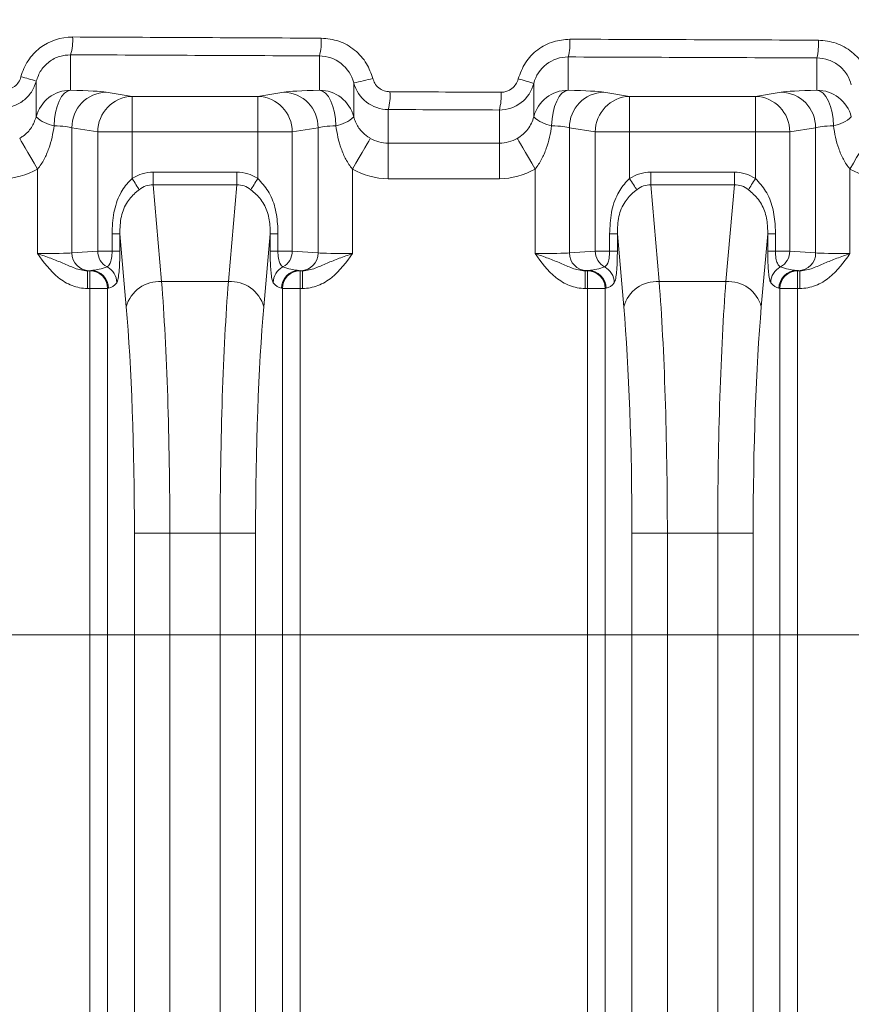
# Model space of a CAD drawing. Header units: millimetres. Extents: x 0 to 594, y 0 to 420.
# Tile 26 of 70: x 306 to 318, y 241 to 254. Entities that reach past the tile are written whole.
import ezdxf

# ---------------------------------------------------------------- set-up
doc = ezdxf.new("R2010")
doc.units = ezdxf.units.MM
doc.styles.add('SLDTEXTSTYLE1', font='TXT', dxfattribs={"width": 0.605})
doc.dimstyles.new('SLDDIMSTYLE2', dxfattribs={"dimtxt": 2.568319, "dimasz": 3.3, "dimexe": 0, "dimexo": 0.0625, "dimgap": 0.64208, "dimtad": 1, "dimdec": 3, "dimlfac": 2, "dimrnd": 1e-09, "dimzin": 12, "dimdsep": 46, "dimtxsty": 'SLDTEXTSTYLE1', "dimsah": 1, "dimcen": 0.09, "dimadec": 0, "dimazin": 3, "dimtfac": 1, "dimtdec": 1, "dimtofl": 0, "dimtmove": 0, "dimatfit": 3, "dimfxl": 1, "dimfrac": 2, "dimtolj": 1, "dimtzin": 12, "dimarcsym": 0})
doc.dimstyles.new('SLDDIMSTYLE4', dxfattribs={"dimtxt": 2.568319, "dimasz": 3.3, "dimexe": 0, "dimexo": 0.0625, "dimgap": 0.64208, "dimtad": 1, "dimdec": 0, "dimlfac": 2, "dimrnd": 1e-09, "dimzin": 12, "dimdsep": 46, "dimtxsty": 'SLDTEXTSTYLE1', "dimsah": 1, "dimcen": 0.09, "dimadec": 0, "dimazin": 3, "dimtfac": 1, "dimtdec": 1, "dimtofl": 0, "dimtmove": 0, "dimatfit": 3, "dimfxl": 1, "dimfrac": 2, "dimtolj": 1, "dimtzin": 12, "dimarcsym": 0})
doc.dimstyles.new('SLDDIMSTYLE5', dxfattribs={"dimtxt": 2.568319, "dimasz": 3.3, "dimexe": 0, "dimexo": 0.0625, "dimgap": 0.64208, "dimtad": 1, "dimdec": 3, "dimlfac": 2, "dimrnd": 1e-09, "dimzin": 12, "dimdsep": 46, "dimtxsty": 'SLDTEXTSTYLE1', "dimsah": 1, "dimcen": 0.09, "dimadec": 0, "dimazin": 3, "dimtfac": 1, "dimtdec": 1, "dimtofl": 0, "dimtmove": 0, "dimatfit": 3, "dimfxl": 1, "dimfrac": 2, "dimtolj": 1, "dimtzin": 12, "dimarcsym": 0})

# ---------------------------------------------------------------- blocks, each defined once
blk = doc.blocks.new('*D13')
at = {"color": 7, "linetype": 'Continuous', "lineweight": 0}
for p, q in [((356.066, 264.449), (238.349, 264.449)), ((239.349, 264.449), (239.349, 139.275)), ((234.816, 206.027), (234.816, 206.615)), ((234.816, 206.615), (238.761, 206.615)), ((238.761, 206.615), (238.761, 206.027)), ((234.816, 197.697), (234.816, 197.109)), ((238.761, 197.109), (238.761, 197.697)), ((234.816, 197.109), (238.761, 197.109)), ((290.17, 139.275), (238.349, 139.275))]:
    blk.add_line(p, q, dxfattribs=at)
for points in [[(239.349, 264.449), (238.849, 261.149), (239.849, 261.149)], [(239.349, 139.275), (239.849, 142.575), (238.849, 142.575)]]:
    blk.add_solid(points, dxfattribs=at)
at = {"color": 7, "linetype": 'Continuous', "lineweight": 0, "char_height": 2.6458, "attachment_point": 1, "rotation": 90, "style": 'SLDTEXTSTYLE1'}
for s, insert in [('9,94', (235.35, 198.432, 0.05)), ('252,5', (230.818, 196.276, 0.05))]:
    blk.add_mtext(s, dxfattribs=dict(at, insert=insert))
blk = doc.blocks.new('*D15')
at = {"color": 7, "linetype": 'Continuous', "lineweight": 0}
for p, q in [((346.45, 291.591), (345.862, 291.591)), ((345.862, 291.591), (345.862, 287.647)), ((354.78, 291.591), (355.368, 291.591)), ((355.368, 291.591), (355.368, 287.647)), ((271.889, 206.062), (271.889, 288.059)), ((429.341, 208.541), (429.341, 288.059)), ((345.862, 287.647), (346.45, 287.647)), ((355.368, 287.647), (354.78, 287.647)), ((271.889, 287.059), (429.341, 287.059))]:
    blk.add_line(p, q, dxfattribs=at)
for points in [[(271.889, 287.059), (275.189, 286.559), (275.189, 287.559)], [(429.341, 287.059), (426.041, 287.559), (426.041, 286.559)]]:
    blk.add_solid(points, dxfattribs=at)
at = {"color": 7, "linetype": 'Continuous', "lineweight": 0, "char_height": 2.6458, "attachment_point": 1, "rotation": 0, "style": 'SLDTEXTSTYLE1'}
for s, insert in [('315', (346.499, 295.59, 0.05)), ('12,4', (347.185, 291.057, 0.05))]:
    blk.add_mtext(s, dxfattribs=dict(at, insert=insert))
blk = doc.blocks.new('*D16')
at = {"color": 7, "linetype": 'Continuous', "lineweight": 0}
for p, q in [((286.937, 245.752), (286.937, 108.735)), ((414.293, 245.752), (414.293, 108.735)), ((347.92, 114.267), (347.332, 114.267)), ((347.332, 114.267), (347.332, 110.323)), ((353.31, 114.267), (353.898, 114.267)), ((353.898, 114.267), (353.898, 110.323)), ((347.332, 110.323), (347.92, 110.323)), ((353.898, 110.323), (353.31, 110.323)), ((286.937, 109.735), (414.293, 109.735))]:
    blk.add_line(p, q, dxfattribs=at)
for points in [[(286.937, 109.735), (290.237, 109.235), (290.237, 110.235)], [(414.293, 109.735), (410.993, 110.235), (410.993, 109.235)]]:
    blk.add_solid(points, dxfattribs=at)
at = {"color": 7, "linetype": 'Continuous', "lineweight": 0, "char_height": 2.6458, "attachment_point": 1, "rotation": 0, "style": 'SLDTEXTSTYLE1'}
for s, insert in [('254', (346.499, 118.266, -137.801)), ('10', (348.655, 113.733, -137.801))]:
    blk.add_mtext(s, dxfattribs=dict(at, insert=insert))
blk = doc.blocks.new('*D17')
at = {"color": 7, "linetype": 'Continuous', "lineweight": 0}
for p, q in [((414.293, 245.752), (258.389, 245.752)), ((259.389, 143.848), (259.389, 245.752)), ((254.856, 196.515), (254.856, 197.103)), ((254.856, 197.103), (258.801, 197.103)), ((258.801, 197.103), (258.801, 196.515)), ((254.856, 193.085), (254.856, 192.497)), ((258.801, 192.497), (258.801, 193.085)), ((254.856, 192.497), (258.801, 192.497)), ((414.293, 143.848), (258.389, 143.848))]:
    blk.add_line(p, q, dxfattribs=at)
for points in [[(259.389, 245.752), (258.889, 242.452), (259.889, 242.452)], [(259.389, 143.848), (259.889, 147.148), (258.889, 147.148)]]:
    blk.add_solid(points, dxfattribs=at)
at = {"color": 7, "linetype": 'Continuous', "lineweight": 0, "attachment_point": 1, "rotation": 90, "style": 'SLDTEXTSTYLE1'}
for s, insert, char_height in [('203', (250.858, 190.684, -137.801), 2.6458), ('8', (255.39, 193.82, -137.801), 2.646)]:
    blk.add_mtext(s, dxfattribs=dict(at, insert=insert, char_height=char_height))

msp = doc.modelspace()

# ---------------------------------------------------------------- linework, layer by layer
at = {"color": 8, "linetype": 'Continuous', "lineweight": 0}
for p, q in [((306.73371, 253.93152), (306.73371, 253.43153)), ((310.24421, 253.43154), (310.24421, 253.91535)), ((313.75471, 253.90054), (313.75471, 253.43154)), ((317.26521, 253.43154), (317.26521, 253.88709)), ((306.24823, 253.55856), (306.24823, 253.05612)), ((310.72969, 253.05613), (310.72969, 253.53568)), ((313.26922, 253.52701), (313.26923, 253.05613)), ((307.23602, 253.4041), (307.60121, 253.3446)), ((307.60121, 253.3446), (309.37671, 253.3446)), ((309.37671, 253.3446), (309.74189, 253.4041)), ((314.25702, 253.40411), (314.62221, 253.3446)), ((314.62221, 253.3446), (316.39771, 253.3446)), ((316.39771, 253.3446), (316.76289, 253.40411)), ((311.21518, 253.15887), (311.21518, 252.68431)), ((312.78374, 252.68431), (312.78374, 253.15225)), ((307.1168, 252.84358), (306.75161, 252.90308)), ((306.75161, 252.90308), (306.75161, 251.13722)), ((310.22631, 252.90308), (309.86112, 252.84358)), ((310.22631, 252.90308), (310.22631, 251.13723)), ((314.1378, 252.84358), (313.77261, 252.90308)), ((313.77261, 252.90308), (313.77261, 251.13723)), ((317.2473, 252.90308), (316.88212, 252.84358)), ((317.2473, 252.90308), (317.24731, 251.13723)), ((307.1168, 251.16102), (307.1168, 252.84358)), ((307.60121, 252.84357), (307.60121, 252.18696)), ((309.37671, 252.84357), (307.60121, 252.84357)), ((309.37671, 252.18696), (309.37671, 252.84357)), ((309.86112, 252.84358), (309.86112, 251.16102)), ((314.1378, 251.16102), (314.1378, 252.84358)), ((314.62221, 252.84358), (314.62221, 252.18697)), ((316.39771, 252.84358), (314.62221, 252.84358)), ((316.39771, 252.18697), (316.39771, 252.84358)), ((316.88212, 252.84358), (316.88212, 251.16102)), ((311.21518, 252.68431), (312.78374, 252.68431)), ((306.2672, 252.31951), (306.2672, 251.12749)), ((310.71072, 252.31951), (310.71072, 251.12749)), ((313.2882, 252.31951), (313.2882, 251.1275)), ((317.73172, 252.31951), (317.73172, 251.1275)), ((307.8983, 252.27546), (309.07961, 252.27546)), ((312.78374, 252.18329), (311.21518, 252.18329)), ((314.9193, 252.27547), (316.10062, 252.27547)), ((307.8983, 252.09816), (308.01785, 250.73176)), ((309.07962, 252.09816), (307.8983, 252.09816)), ((308.96007, 250.73176), (309.07962, 252.09816)), ((314.9193, 252.09816), (315.03885, 250.73176)), ((316.10061, 252.09816), (314.9193, 252.09816)), ((315.98107, 250.73176), (316.10061, 252.09816)), ((307.31929, 251.1635), (307.31929, 251.4073)), ((307.42813, 251.4073), (307.42813, 251.1635)), ((307.51826, 250.37714), (307.42813, 251.4073)), ((309.54979, 251.4073), (309.45966, 250.37715)), ((309.54979, 251.1635), (309.54979, 251.4073)), ((309.65863, 251.4073), (309.65863, 251.1635)), ((314.34029, 251.16351), (314.34029, 251.4073)), ((314.44913, 251.4073), (314.44913, 251.16351)), ((314.53925, 250.37715), (314.44913, 251.4073)), ((316.57079, 251.4073), (316.48066, 250.37715)), ((316.57079, 251.16351), (316.57079, 251.4073)), ((316.67963, 251.4073), (316.67963, 251.16351)), ((306.75161, 251.13722), (307.1168, 251.16102)), ((309.86112, 251.16102), (310.22631, 251.13723)), ((313.77261, 251.13723), (314.1378, 251.16102)), ((316.88212, 251.16102), (317.24731, 251.13723)), ((306.97328, 250.88538), (307.00544, 250.88538)), ((307.00544, 250.88538), (307.01949, 250.88819)), ((309.9841, 250.88651), (309.95843, 250.88819)), ((309.95843, 250.88819), (309.97248, 250.88538)), ((309.97248, 250.88538), (310.00465, 250.88538)), ((313.99427, 250.88539), (314.02644, 250.88539)), ((314.02644, 250.88539), (314.04049, 250.88819)), ((317.0051, 250.88652), (316.97943, 250.88819)), ((316.97943, 250.88819), (316.99348, 250.88539)), ((316.99348, 250.88539), (317.02564, 250.88539)), ((308.01785, 250.73176), (308.96007, 250.73176)), ((315.03885, 250.73176), (315.98107, 250.73176)), ((307.00544, 250.63467), (306.97328, 250.63467)), ((307.00545, 224.72182), (307.00544, 250.63467)), ((307.26929, 250.63747), (307.25524, 250.63467)), ((307.25524, 250.63467), (307.25525, 224.72183)), ((309.72268, 250.63467), (309.70863, 250.63748)), ((309.7227, 224.72183), (309.72268, 250.63467)), ((310.00465, 250.63467), (309.97248, 250.63467)), ((309.97248, 250.63467), (309.97249, 224.72183)), ((314.02644, 250.63468), (313.99427, 250.63468)), ((314.02646, 224.72183), (314.02644, 250.63468)), ((314.29029, 250.63748), (314.27624, 250.63468)), ((314.27624, 250.63468), (314.27625, 224.72183)), ((316.74368, 250.63468), (316.72963, 250.63748)), ((316.7437, 224.72183), (316.74368, 250.63468)), ((317.02564, 250.63468), (316.99348, 250.63468)), ((316.99348, 250.63468), (316.9935, 224.72183)), ((307.63393, 225.56308), (307.63391, 247.18562)), ((308.13351, 247.18562), (308.13352, 225.56308)), ((308.84442, 247.18562), (308.13351, 247.18562)), ((308.84443, 225.56308), (308.84442, 247.18562)), ((309.34401, 247.18562), (309.34402, 225.56308)), ((314.65493, 225.56308), (314.65492, 247.18562)), ((315.15451, 247.18562), (315.15452, 225.56308)), ((315.86541, 247.18562), (315.15451, 247.18562)), ((315.86543, 225.56308), (315.86541, 247.18562)), ((316.36501, 247.18562), (316.36502, 225.56309))]:
    msp.add_line(p, q, dxfattribs=at)
at = {"color": 7, "linetype": 'Continuous', "lineweight": 15}
for p, q in [((307.01949, 250.88819), (306.99382, 250.88651)), ((314.04049, 250.88819), (314.01482, 250.88652))]:
    msp.add_line(p, q, dxfattribs=at)
at = {"color": 8, "linetype": 'Continuous', "lineweight": 0, "flags": 128}
for points in [[(306.73371, 253.43153), (306.68927, 253.41869), (306.64646, 253.38799), (306.60685, 253.34056), (306.57187, 253.27814), (306.54281, 253.20301), (306.52073, 253.11791), (306.50643, 253.02595), (306.50045, 252.93051)], [(310.24421, 253.43154), (310.28864, 253.41869), (310.33145, 253.38799), (310.37107, 253.34056), (310.40605, 253.27814), (310.43511, 253.20301), (310.45719, 253.11791), (310.47148, 253.02596), (310.47746, 252.93051)], [(313.75471, 253.43154), (313.71028, 253.41869), (313.66747, 253.388), (313.62785, 253.34057), (313.59287, 253.27815), (313.56381, 253.20301), (313.54173, 253.11791), (313.52744, 253.02596), (313.52145, 252.93052)], [(317.26521, 253.43154), (317.30964, 253.41869), (317.35245, 253.388), (317.39207, 253.34057), (317.42705, 253.27815), (317.45611, 253.20301), (317.47819, 253.11791), (317.49248, 253.02596), (317.49846, 252.93052)], [(307.60121, 253.3446), (307.60121, 253.33134), (307.60121, 253.30037), (307.60121, 253.2528), (307.60121, 253.19037), (307.60121, 253.11533), (307.60121, 253.03042), (307.60121, 252.93873), (307.60121, 252.84357)], [(309.37671, 253.3446), (309.37671, 253.33135), (309.37671, 253.30037), (309.37671, 253.25281), (309.37671, 253.19037), (309.37671, 253.11533), (309.37671, 253.03043), (309.37671, 252.93873), (309.37671, 252.84357)], [(314.62221, 253.3446), (314.62221, 253.33135), (314.62221, 253.30038), (314.62221, 253.25281), (314.62221, 253.19037), (314.62221, 253.11534), (314.62221, 253.03043), (314.62221, 252.93873), (314.62221, 252.84358)], [(316.39771, 253.3446), (316.3977, 253.33135), (316.39771, 253.30038), (316.39771, 253.25281), (316.39771, 253.19037), (316.39771, 253.11534), (316.3977, 253.03043), (316.39771, 252.93873), (316.39771, 252.84358)], [(306.01497, 252.75255), (306.0214, 252.74151), (306.03683, 252.71502), (306.06069, 252.67405), (306.09212, 252.6201), (306.12995, 252.55514), (306.17281, 252.48156), (306.21913, 252.40204), (306.2672, 252.31951)], [(307.60121, 252.84357), (307.51952, 252.84357), (307.44001, 252.84358), (307.3648, 252.84358), (307.29592, 252.84357), (307.23518, 252.84358), (307.18423, 252.84358), (307.14441, 252.84358), (307.1168, 252.84358)], [(309.86112, 252.84358), (309.83351, 252.84358), (309.79369, 252.84358), (309.74274, 252.84358), (309.682, 252.84358), (309.61311, 252.84358), (309.53791, 252.84358), (309.4584, 252.84357), (309.37671, 252.84357)], [(310.96295, 252.75255), (310.95652, 252.74151), (310.94109, 252.71502), (310.91722, 252.67405), (310.8858, 252.6201), (310.84796, 252.55515), (310.80511, 252.48156), (310.75879, 252.40205), (310.71072, 252.31951)], [(313.03597, 252.75255), (313.0424, 252.74151), (313.05783, 252.71503), (313.08169, 252.67406), (313.11312, 252.6201), (313.15095, 252.55515), (313.19381, 252.48157), (313.24013, 252.40205), (313.2882, 252.31951)], [(314.62221, 252.84358), (314.54052, 252.84358), (314.46101, 252.84358), (314.38581, 252.84358), (314.31691, 252.84358), (314.25618, 252.84358), (314.20523, 252.84358), (314.16541, 252.84358), (314.1378, 252.84358)], [(316.88212, 252.84358), (316.8545, 252.84358), (316.81469, 252.84358), (316.76373, 252.84358), (316.703, 252.84358), (316.63411, 252.84358), (316.55891, 252.84358), (316.4794, 252.84358), (316.39771, 252.84358)], [(317.98395, 252.75255), (317.97752, 252.74152), (317.96209, 252.71503), (317.93822, 252.67406), (317.9068, 252.62011), (317.86897, 252.55515), (317.82611, 252.48157), (317.77979, 252.40205), (317.73172, 252.31951)], [(311.21518, 252.68431), (311.21517, 252.67106), (311.21517, 252.64009), (311.21517, 252.59252), (311.21517, 252.53008), (311.21518, 252.45505), (311.21517, 252.37014), (311.21517, 252.27844), (311.21518, 252.18329)], [(312.78374, 252.68431), (312.78374, 252.67106), (312.78374, 252.64009), (312.78374, 252.59252), (312.78374, 252.53009), (312.78374, 252.45505), (312.78374, 252.37014), (312.78374, 252.27845), (312.78374, 252.18329)], [(307.60121, 252.18696), (307.61529, 252.16468), (307.62921, 252.14265), (307.64281, 252.12111), (307.65596, 252.1003), (307.66851, 252.08044), (307.6803, 252.06177), (307.69123, 252.04449), (307.70115, 252.02878)], [(307.8983, 252.27546), (307.8983, 252.25089), (307.8983, 252.22654), (307.8983, 252.20267), (307.8983, 252.17951), (307.8983, 252.15726), (307.8983, 252.13616), (307.8983, 252.11639), (307.8983, 252.09816)], [(309.07961, 252.27546), (309.07962, 252.25089), (309.07961, 252.22654), (309.07961, 252.20268), (309.07962, 252.17951), (309.07962, 252.15726), (309.07962, 252.13615), (309.07961, 252.11639), (309.07962, 252.09816)], [(309.37671, 252.18696), (309.36263, 252.16469), (309.34871, 252.14265), (309.3351, 252.12111), (309.32195, 252.1003), (309.30941, 252.08044), (309.29761, 252.06177), (309.28669, 252.04449), (309.27677, 252.02878)], [(314.62221, 252.18697), (314.63629, 252.16469), (314.6502, 252.14266), (314.66382, 252.12111), (314.67697, 252.1003), (314.68951, 252.08045), (314.7013, 252.06178), (314.71223, 252.04449), (314.72215, 252.02878)], [(314.9193, 252.27547), (314.9193, 252.25089), (314.9193, 252.22655), (314.9193, 252.20268), (314.9193, 252.17951), (314.9193, 252.15726), (314.9193, 252.13616), (314.9193, 252.11639), (314.9193, 252.09816)], [(316.10062, 252.27547), (316.10062, 252.25089), (316.10061, 252.22655), (316.10062, 252.20268), (316.10061, 252.17951), (316.10061, 252.15727), (316.10061, 252.13616), (316.10062, 252.11639), (316.10061, 252.09816)], [(316.39771, 252.18697), (316.38363, 252.16469), (316.36971, 252.14266), (316.3561, 252.12112), (316.34295, 252.1003), (316.33041, 252.08045), (316.31861, 252.06178), (316.30769, 252.04449), (316.29777, 252.02878)], [(307.31929, 251.4073), (307.34136, 251.4073), (307.36143, 251.4073), (307.37926, 251.4073), (307.39461, 251.4073), (307.40732, 251.4073), (307.41721, 251.4073), (307.42418, 251.4073), (307.42813, 251.4073)], [(309.65863, 251.4073), (309.63656, 251.4073), (309.61649, 251.4073), (309.59867, 251.4073), (309.58331, 251.4073), (309.5706, 251.4073), (309.5607, 251.4073), (309.55374, 251.4073), (309.54979, 251.4073)], [(314.34029, 251.4073), (314.36236, 251.4073), (314.38243, 251.4073), (314.40025, 251.4073), (314.41561, 251.4073), (314.42832, 251.4073), (314.43821, 251.4073), (314.44518, 251.4073), (314.44913, 251.4073)], [(316.67963, 251.4073), (316.65756, 251.4073), (316.63749, 251.4073), (316.61966, 251.4073), (316.6043, 251.4073), (316.5916, 251.4073), (316.58171, 251.4073), (316.57474, 251.4073), (316.57079, 251.4073)], [(307.31929, 251.1635), (307.34136, 251.1635), (307.36143, 251.1635), (307.37926, 251.1635), (307.39461, 251.1635), (307.40732, 251.1635), (307.41721, 251.1635), (307.42418, 251.1635), (307.42813, 251.1635)], [(309.65863, 251.1635), (309.63656, 251.16351), (309.61649, 251.1635), (309.59867, 251.1635), (309.58331, 251.16351), (309.5706, 251.16351), (309.5607, 251.1635), (309.55374, 251.16351), (309.54979, 251.1635)], [(314.34029, 251.16351), (314.36236, 251.16351), (314.38243, 251.16351), (314.40025, 251.16351), (314.41561, 251.16351), (314.42832, 251.16351), (314.43821, 251.16351), (314.44518, 251.16351), (314.44913, 251.16351)], [(316.67963, 251.16351), (316.65756, 251.16351), (316.63749, 251.16351), (316.61966, 251.16351), (316.6043, 251.16351), (316.5916, 251.16351), (316.58171, 251.16351), (316.57474, 251.16351), (316.57079, 251.16351)], [(306.97328, 250.63467), (306.97327, 250.68305), (306.97327, 250.72962), (306.97327, 250.77261), (306.97327, 250.81043), (306.97327, 250.84163), (306.97328, 250.86506), (306.97327, 250.87983), (306.97328, 250.88538)], [(307.00544, 250.63467), (307.00544, 250.68305), (307.00544, 250.72962), (307.00544, 250.77261), (307.00544, 250.81043), (307.00544, 250.84163), (307.00544, 250.86506), (307.00544, 250.87983), (307.00544, 250.88538)], [(309.97248, 250.88538), (309.97248, 250.87983), (309.97248, 250.86506), (309.97248, 250.84163), (309.97248, 250.81043), (309.97248, 250.77261), (309.97248, 250.72962), (309.97248, 250.68306), (309.97248, 250.63467)], [(310.00465, 250.88538), (310.00464, 250.87983), (310.00465, 250.86506), (310.00465, 250.84163), (310.00464, 250.81043), (310.00465, 250.77261), (310.00464, 250.72962), (310.00465, 250.68306), (310.00465, 250.63467)], [(313.99427, 250.63468), (313.99427, 250.68306), (313.99427, 250.72962), (313.99427, 250.77262), (313.99427, 250.81043), (313.99427, 250.84163), (313.99427, 250.86506), (313.99427, 250.87983), (313.99427, 250.88539)], [(314.02644, 250.63468), (314.02644, 250.68306), (314.02644, 250.72962), (314.02644, 250.77262), (314.02644, 250.81043), (314.02644, 250.84163), (314.02644, 250.86506), (314.02644, 250.87983), (314.02644, 250.88539)], [(316.99348, 250.88539), (316.99348, 250.87983), (316.99348, 250.86506), (316.99348, 250.84164), (316.99348, 250.81043), (316.99348, 250.77262), (316.99348, 250.72963), (316.99348, 250.68306), (316.99348, 250.63468)], [(317.02564, 250.88539), (317.02565, 250.87983), (317.02564, 250.86506), (317.02564, 250.84164), (317.02565, 250.81043), (317.02564, 250.77262), (317.02565, 250.72962), (317.02565, 250.68306), (317.02564, 250.63468)], [(307.25524, 250.63467), (307.24692, 250.63467), (307.23033, 250.63467), (307.20603, 250.63467), (307.17485, 250.63467), (307.13785, 250.63467), (307.09632, 250.63467), (307.05167, 250.63467), (307.00544, 250.63467)], [(309.97248, 250.63467), (309.92625, 250.63467), (309.8816, 250.63467), (309.84007, 250.63467), (309.80308, 250.63467), (309.77189, 250.63467), (309.74759, 250.63467), (309.731, 250.63467), (309.72268, 250.63467)], [(314.27624, 250.63468), (314.26792, 250.63468), (314.25133, 250.63467), (314.22703, 250.63468), (314.19584, 250.63467), (314.15885, 250.63468), (314.11732, 250.63468), (314.07267, 250.63468), (314.02644, 250.63468)], [(316.99348, 250.63468), (316.94725, 250.63468), (316.9026, 250.63468), (316.86106, 250.63468), (316.82407, 250.63468), (316.79289, 250.63468), (316.76859, 250.63468), (316.75199, 250.63468), (316.74368, 250.63468)], [(307.63391, 247.18562), (307.65054, 247.18562), (307.68372, 247.18562), (307.73233, 247.18562), (307.7947, 247.18562), (307.86868, 247.18562), (307.95175, 247.18562), (308.04104, 247.18562), (308.13351, 247.18562)], [(309.34401, 247.18562), (309.32738, 247.18562), (309.2942, 247.18562), (309.24559, 247.18562), (309.18322, 247.18562), (309.10924, 247.18562), (309.02618, 247.18562), (308.93688, 247.18562), (308.84442, 247.18562)], [(314.65492, 247.18562), (314.67154, 247.18562), (314.70473, 247.18562), (314.75333, 247.18562), (314.8157, 247.18562), (314.88968, 247.18562), (314.97274, 247.18562), (315.06204, 247.18562), (315.15451, 247.18562)], [(316.36501, 247.18562), (316.34838, 247.18562), (316.3152, 247.18562), (316.26659, 247.18562), (316.20422, 247.18562), (316.13024, 247.18562), (316.04718, 247.18562), (315.95788, 247.18562), (315.86541, 247.18562)]]:
    msp.add_lwpolyline(points, dxfattribs=at)
at = {"color": 8, "linetype": 'Continuous', "lineweight": 0}
for centre, radius, start, end in [((306.10736, 254.12681), 0.65608, 342.683097, 4.828301), ((309.56228, 254.11052), 0.70931, 344.029131, 4.475012), ((313.00667, 254.0956), 0.77305, 345.385149, 4.113621), ((316.43721, 254.08206), 0.85064, 346.749627, 3.743643), ((305.58741, 251.6967), 1.97565, 70.459142, 76.955028), ((310.19555, 256.41182), 2.92532, 280.520767, 285.904572), ((312.49842, 251.25026), 2.4037, 71.296366, 76.735072), ((306.73355, 252.93013), 0.50141, 89.981347, 165.4463), ((310.24438, 252.93013), 0.5014, 14.55349, 90.019106), ((313.75454, 252.93013), 0.50141, 89.98114, 165.445961), ((317.26536, 252.93013), 0.50142, 14.554664, 90.017932), ((307.25116, 252.90478), 0.49955, 91.736298, 180.194975), ((307.61634, 252.84528), 0.49955, 91.735857, 180.195416), ((309.36157, 252.84528), 0.49955, 359.804983, 88.263649), ((309.72676, 252.90478), 0.49955, 359.804554, 88.264078), ((310.516, 253.35401), 0.7259, 344.405068, 4.374369), ((312.05508, 253.34735), 0.75433, 345.010632, 4.212809), ((314.27215, 252.90479), 0.49955, 91.735408, 180.19542), ((314.63734, 252.84528), 0.49954, 91.735624, 180.195649), ((316.38258, 252.84529), 0.49954, 359.804115, 88.264518), ((316.74776, 252.90479), 0.49955, 359.804302, 88.263901), ((306.5803, 253.40688), 0.48302, 226.56764, 260.484797), ((310.39763, 253.40687), 0.483, 279.514377, 313.433055), ((313.60128, 253.40684), 0.48297, 226.565053, 260.486021), ((317.41864, 253.40683), 0.48295, 279.513178, 313.435604), ((306.99948, 251.13433), 0.24789, 179.331653, 268.690556), ((307.37002, 251.16058), 0.25322, 179.900251, 240.998985), ((309.60791, 251.16057), 0.25321, 299.000143, 0.100494), ((309.97844, 251.13434), 0.24789, 271.308988, 0.668206), ((314.02048, 251.13434), 0.24788, 179.330793, 268.692287), ((314.39102, 251.16058), 0.25322, 179.901013, 240.999644), ((316.62892, 251.16057), 0.2532, 298.9988, 0.101837), ((316.99945, 251.13433), 0.24788, 271.306393, 0.669959), ((307.13326, 250.71431), 0.25205, 0.658086, 63.111567), ((309.84467, 250.7143), 0.25207, 116.890471, 179.340909), ((314.15426, 250.71431), 0.25205, 0.65684, 63.111434), ((316.86568, 250.7143), 0.25207, 116.891335, 179.340045), ((307.00453, 250.63468), 0.25071, 359.998255, 89.792235), ((307.01859, 250.63749), 0.2507, 359.996193, 89.794297), ((309.95933, 250.63749), 0.2507, 90.206757, 180.003395), ((309.97338, 250.63469), 0.2507, 90.206375, 180.002915), ((314.02554, 250.63469), 0.2507, 359.997053, 89.793438), ((314.03958, 250.63749), 0.25071, 359.998241, 89.79139), ((316.98034, 250.63749), 0.25071, 90.208063, 180.00207), ((316.99439, 250.63469), 0.25071, 90.208063, 180.00207), ((307.98435, 250.24972), 0.4832, 86.025142, 164.709759), ((308.99357, 250.24972), 0.4832, 15.290246, 93.975104), ((315.00536, 250.24972), 0.48321, 86.025634, 164.709267), ((316.01457, 250.24973), 0.4832, 15.28998, 93.97537)]:
    msp.add_arc(centre, radius, start, end, dxfattribs=at)
for centre, major_axis, ratio, start_param, end_param in [((350.61495, 271.60475), (401.2, 0.00023), 0.04368823, 4.60286345, 4.61165656), ((350.61495, 271.60475), (401.2, 0.00023), 0.04368823, 4.62044186, 4.62922005), ((350.61495, 271.35424), (401.45075, 0.00023), 0.04366094, 4.60286345, 4.61165656), ((350.61495, 271.35424), (401.45075, 0.00023), 0.04366094, 4.62044186, 4.62922005), ((306.2672, 253.39277), (1.003, 0), 0.04366094, 0.26179939, 1.0870338), ((310.71072, 253.39277), (1.003, 0), 0.04366094, 2.05455885, 2.87979327), ((313.2882, 253.39277), (1.003, 0), 0.04366094, 0.26179939, 1.0870338), ((317.73172, 253.39277), (1.003, 0), 0.04366094, 2.05455885, 2.87979327), ((350.61495, 270.8525), (401.2, 0.00023), 0.04368823, 4.61408723, 4.61801269), ((350.61495, 270.60199), (401.45075, 0.00023), 0.04366094, 4.61408723, 4.61801269), ((306.2672, 252.89174), (0.5015, 0), 0.08732189, 0.26179939, 1.0870338), ((310.71072, 252.89175), (0.5015, 0), 0.08732189, 2.05455885, 2.87979327), ((313.2882, 252.89175), (0.5015, 0), 0.08732189, 0.26179939, 1.0870338), ((317.73172, 252.89175), (0.5015, 0), 0.08732189, 2.05455885, 2.87979327), ((311.21517, 253.18725), (0, 0.50293), 0.99715099, 2.61458646, 3.14159265), ((312.78374, 253.18725), (0, 0.50293), 0.99715099, 3.14159265, 3.66859885), ((305.76274, 253.18724), (0, 1.00396), 0.99904822, 3.14159265, 3.66859885), ((311.21517, 253.18725), (0, -1.00396), 0.99904822, 5.75617911, 6.28318531), ((312.78374, 253.18725), (0, 1.00396), 0.99904822, 3.14159265, 3.66859885), ((318.23617, 253.18725), (0, -1.00396), 0.99904822, 5.75617911, 6.28318531), ((307.94484, 251.21162), (0.0929, -1.06182), 0.70575756, 3.07992516, 3.49070104), ((309.03308, 251.21162), (0.0929, 1.06182), 0.70575756, 5.93407692, 6.3448528), ((314.96584, 251.21163), (0.0929, -1.06182), 0.70575756, 3.07992516, 3.49070104), ((316.05408, 251.21163), (0.0929, 1.06182), 0.70575756, 5.93407692, 6.3448528), ((307.94484, 251.21162), (-0.07747, 0.88552), 0.56417586, 6.22151781, 6.63229369), ((309.03308, 251.21162), (0.07747, 0.88552), 0.56417586, 5.93407692, 6.3448528), ((314.96584, 251.21163), (-0.07747, 0.88552), 0.56417586, 6.22151781, 6.63229369), ((316.05408, 251.21163), (0.07747, 0.88552), 0.56417586, 5.93407692, 6.3448528), ((306.2672, 251.14062), (0.5015, 0), 0.0261826, 4.71238898, 6.02138592), ((307.60121, 251.15988), (0.5015, 0), 0.00872753, 2.16778032, 2.87979327), ((309.37671, 251.15988), (0.5015, 0), 0.00872753, 0.26179939, 0.97381233), ((310.71072, 251.14063), (0.5015, 0), 0.0261826, 3.40339204, 4.71238898), ((313.2882, 251.14063), (0.5015, 0), 0.0261826, 4.71238898, 6.02138592), ((314.62221, 251.15989), (0.5015, 0), 0.00872753, 2.16778032, 2.87979327), ((316.39771, 251.15989), (0.5015, 0), 0.00872753, 0.26179939, 0.97381233), ((317.73172, 251.14063), (0.5015, 0), 0.0261826, 3.40339204, 4.71238898), ((307.01835, 251.13882), (0.49284, 0.06492), 0.50119437, 4.64876371, 5.12832875), ((309.95956, 251.13883), (0.49284, -0.06492), 0.50119437, 4.29644921, 4.77601425), ((314.03935, 251.13883), (0.49284, 0.06492), 0.50119437, 4.64876371, 5.12832875), ((316.98056, 251.13883), (0.49284, -0.06492), 0.50119437, 4.29644921, 4.77601425), ((306.2672, 250.88991), (0.75225, 0), 0.01745506, 5.93098033, 6.02138592), ((310.71072, 250.88992), (0.75225, 0), 0.01745506, 3.40339204, 3.49379763), ((313.2882, 250.88992), (0.75225, 0), 0.01745506, 5.93098033, 6.02138592), ((317.73172, 250.88992), (0.75225, 0), 0.01745506, 3.40339204, 3.49379763), ((307.26815, 251.13883), (0.03178, 0.50361), 0.49580559, 3.27270243, 3.75226747), ((307.73863, 247.18562), (0, 5.015), 0.0787398, 4.71238898, 5.49778714), ((309.2393, 247.18562), (0, 5.015), 0.0787398, 0.78539816, 1.57079633), ((309.70977, 251.13883), (-0.03178, 0.50361), 0.49580559, 2.53091784, 3.01048288), ((314.28915, 251.13883), (0.03178, 0.50361), 0.49580559, 3.27270243, 3.75226747), ((314.75963, 247.18562), (0, 5.015), 0.0787398, 4.71238898, 5.49778714), ((316.2603, 247.18562), (0, 5.015), 0.0787398, 0.78539816, 1.57079633), ((316.73077, 251.13883), (-0.03178, 0.50361), 0.49580559, 2.53091784, 3.01048288), ((307.23904, 247.18562), (0, 4.5135), 0.08748866, 4.71238898, 5.49778714), ((309.73889, 247.18562), (0, 4.5135), 0.08748866, 0.78539816, 1.57079633), ((314.26004, 247.18562), (0, 4.5135), 0.08748866, 4.71238898, 5.49778714), ((316.75989, 247.18562), (0, 4.5135), 0.08748866, 0.78539816, 1.57079633)]:
    msp.add_ellipse(centre, major_axis=major_axis, ratio=ratio, start_param=start_param, end_param=end_param, dxfattribs=at)
for points, knots in [([(306.03335, 253.62137), (306.05427, 253.70218), (306.08771, 253.77731), (306.17954, 253.91626), (306.23559, 253.97644), (306.43304, 254.12832), (306.59513, 254.18283), (306.76112, 254.18203)], [0, 0, 0, 0, 0.25, 0.25, 0.5, 0.5, 1, 1, 1, 1]), ([(310.26942, 254.16586), (310.35452, 254.15708), (310.52473, 254.13951), (310.74942, 254.00708), (310.91825, 253.82187), (310.97202, 253.66973), (310.99719, 253.59849)], [0, 0, 0, 0, 0.2575968, 0.51522073, 0.77300433, 1, 1, 1, 1]), ([(313.04996, 253.58982), (313.07902, 253.66929), (313.13714, 253.8282), (313.3176, 254.01138), (313.53804, 254.13032), (313.69985, 254.14432), (313.77773, 254.15105)], [0, 0, 0, 0, 0.25449285, 0.50892901, 0.76362806, 1, 1, 1, 1]), ([(317.28604, 254.1376), (317.371, 254.12891), (317.54093, 254.11153), (317.76534, 253.97969), (317.93452, 253.79475), (317.98844, 253.64244), (318.01381, 253.57079)], [0, 0, 0, 0, 0.25705376, 0.514128, 0.77144815, 1, 1, 1, 1]), ([(306.73371, 253.93152), (306.68151, 253.92716), (306.57363, 253.91815), (306.42658, 253.83914), (306.30634, 253.71734), (306.26759, 253.61147), (306.24823, 253.55856)], [0, 0, 0, 0, 0.238704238, 0.493376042, 0.746833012, 1, 1, 1, 1]), ([(310.72969, 253.53568), (310.70167, 253.64428), (310.63805, 253.7405), (310.46295, 253.87696), (310.35527, 253.91461), (310.24421, 253.91535)], [0, 0, 0, 0, 0.5, 0.5, 1, 1, 1, 1]), ([(313.75471, 253.90054), (313.64427, 253.90121), (313.53622, 253.86515), (313.36043, 253.73031), (313.29717, 253.63496), (313.26923, 253.52702)], [0, 0, 0, 0, 0.5, 0.5, 1, 1, 1, 1]), ([(317.75069, 253.50798), (317.73376, 253.55584), (317.69773, 253.65766), (317.58487, 253.78118), (317.43528, 253.86937), (317.32189, 253.88118), (317.26521, 253.88709)], [0, 0, 0, 0, 0.2281814, 0.48550004, 0.7428011, 1, 1, 1, 1]), ([(305.79076, 253.43449), (305.84608, 253.43422), (305.9001, 253.45238), (305.98787, 253.51988), (306.0194, 253.56749), (306.03335, 253.62137)], [0, 0, 0, 0, 0.5, 0.5, 1, 1, 1, 1]), ([(310.99719, 253.59849), (311.00559, 253.57472), (311.02352, 253.524), (311.07982, 253.46227), (311.15469, 253.41815), (311.21142, 253.4123), (311.23978, 253.40938)], [0, 0, 0, 0, 0.22719089, 0.48494062, 0.74247886, 1, 1, 1, 1]), ([(312.80737, 253.40276), (312.86275, 253.40253), (312.91682, 253.42078), (313.00453, 253.48837), (313.03603, 253.53598), (313.04996, 253.58982)], [0, 0, 0, 0, 0.5, 0.5, 1, 1, 1, 1]), ([(306.24823, 253.55856), (306.22888, 253.50568), (306.19019, 253.39996), (306.07018, 253.27792), (305.92321, 253.19818), (305.815, 253.18861), (305.76274, 253.18398)], [0, 0, 0, 0, 0.25427639, 0.50834634, 0.76255893, 1, 1, 1, 1]), ([(311.21517, 253.15887), (311.10405, 253.15911), (310.99607, 253.19634), (310.82084, 253.33218), (310.75757, 253.42798), (310.72969, 253.53568)], [0, 0, 0, 0, 0.5, 0.5, 1, 1, 1, 1]), ([(313.26923, 253.52702), (313.24136, 253.41946), (313.17844, 253.32428), (313.00305, 253.18885), (312.89478, 253.15202), (312.78374, 253.15225)], [0, 0, 0, 0, 0.5, 0.5, 1, 1, 1, 1]), ([(306.01497, 252.75255), (306.03148, 252.763), (306.0968, 252.80437), (306.18989, 252.89972), (306.22874, 253.00387), (306.24823, 253.05612)], [0, 0, 0, 0, 0.14423175, 0.57060272, 1, 1, 1, 1]), ([(310.72969, 253.05613), (310.73745, 253.03147), (310.76115, 252.9561), (310.82563, 252.85965), (310.90584, 252.78761), (310.95191, 252.75932), (310.96295, 252.75255)], [0, 0, 0, 0, 0.196857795, 0.601672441, 0.904616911, 1, 1, 1, 1]), ([(313.03597, 252.75255), (313.06574, 252.76993), (313.0937, 252.79024), (313.14321, 252.83401), (313.16513, 252.8576), (313.2237, 252.93418), (313.25226, 252.99122), (313.26923, 253.05613)], [0, 0, 0, 0, 0.25, 0.25, 0.5, 0.5, 1, 1, 1, 1]), ([(306.50045, 252.93051), (306.48614, 252.82054), (306.46245, 252.71281), (306.40723, 252.55672), (306.38569, 252.50618), (306.33397, 252.40897), (306.30359, 252.36189), (306.2672, 252.31951)], [0, 0, 0, 0, 0.5, 0.5, 0.75, 0.75, 1, 1, 1, 1]), ([(310.71072, 252.31951), (310.67425, 252.36199), (310.64439, 252.40824), (310.59258, 252.50541), (310.57076, 252.55655), (310.51567, 252.71217), (310.49178, 252.82051), (310.47746, 252.93051)], [0, 0, 0, 0, 0.25, 0.25, 0.5, 0.5, 1, 1, 1, 1]), ([(313.52145, 252.93052), (313.50714, 252.82055), (313.48345, 252.71282), (313.42823, 252.55672), (313.40669, 252.50618), (313.35497, 252.40897), (313.32459, 252.3619), (313.2882, 252.31951)], [0, 0, 0, 0, 0.5, 0.5, 0.75, 0.75, 1, 1, 1, 1]), ([(317.73172, 252.31951), (317.69525, 252.36199), (317.66539, 252.40825), (317.61358, 252.50542), (317.59176, 252.55656), (317.53667, 252.71217), (317.51278, 252.82051), (317.49846, 252.93052)], [0, 0, 0, 0, 0.25, 0.25, 0.5, 0.5, 1, 1, 1, 1]), ([(307.31929, 251.4073), (307.32314, 251.50759), (307.33063, 251.70247), (307.41488, 251.95767), (307.52296, 252.11015), (307.58845, 252.17443), (307.60121, 252.18696)], [0, 0, 0, 0, 0.34950823, 0.67914852, 0.93745464, 1, 1, 1, 1]), ([(309.37671, 252.18696), (309.42851, 252.13002), (309.53809, 252.00955), (309.62713, 251.77554), (309.65613, 251.56768), (309.65806, 251.44371), (309.65863, 251.4073)], [0, 0, 0, 0, 0.26777421, 0.56650625, 0.87267665, 1, 1, 1, 1]), ([(314.34029, 251.4073), (314.34415, 251.50759), (314.35163, 251.70247), (314.43588, 251.95768), (314.54397, 252.11015), (314.60945, 252.17444), (314.62221, 252.18697)], [0, 0, 0, 0, 0.3495089, 0.67914847, 0.93745755, 1, 1, 1, 1]), ([(316.39771, 252.18697), (316.44951, 252.13002), (316.55909, 252.00955), (316.64813, 251.77555), (316.67713, 251.56769), (316.67906, 251.44372), (316.67963, 251.4073)], [0, 0, 0, 0, 0.267774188, 0.566506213, 0.872672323, 1, 1, 1, 1]), ([(307.70115, 252.02878), (307.6886, 252.01875), (307.62719, 251.96971), (307.52022, 251.85558), (307.43407, 251.64613), (307.43017, 251.48918), (307.42813, 251.4073)], [0, 0, 0, 0, 0.06824515, 0.33382971, 0.65243821, 1, 1, 1, 1]), ([(309.54979, 251.4073), (309.54975, 251.43734), (309.54961, 251.53694), (309.5244, 251.70755), (309.43047, 251.89592), (309.32743, 251.98499), (309.27677, 252.02878)], [0, 0, 0, 0, 0.12928375, 0.42854606, 0.71904408, 1, 1, 1, 1]), ([(314.72215, 252.02878), (314.7096, 252.01876), (314.64819, 251.96972), (314.54122, 251.85558), (314.45507, 251.64613), (314.45116, 251.48918), (314.44913, 251.4073)], [0, 0, 0, 0, 0.06824894, 0.33382517, 0.65243941, 1, 1, 1, 1]), ([(316.57079, 251.4073), (316.57075, 251.43735), (316.57061, 251.53694), (316.5454, 251.70755), (316.45147, 251.89593), (316.34843, 251.98499), (316.29777, 252.02878)], [0, 0, 0, 0, 0.12928424, 0.42854768, 0.7190468, 1, 1, 1, 1]), ([(306.97327, 250.88538), (306.90928, 250.88506), (306.8491, 250.90154), (306.73574, 250.94284), (306.68174, 250.96746), (306.57054, 251.01483), (306.51339, 251.03791), (306.39283, 251.08318), (306.3293, 251.10554), (306.2672, 251.12749)], [0, 0, 0, 0, 0.25, 0.25, 0.5, 0.5, 0.75, 0.75, 1, 1, 1, 1]), ([(306.97327, 250.63467), (306.89755, 250.63467), (306.82389, 250.64956), (306.68341, 250.70411), (306.61865, 250.74319), (306.44271, 250.88355), (306.35331, 251.00574), (306.2672, 251.12749)], [0, 0, 0, 0, 0.25, 0.25, 0.5, 0.5, 1, 1, 1, 1]), ([(307.24725, 250.93911), (307.25781, 250.94471), (307.27581, 250.95683), (307.29923, 251.00846), (307.30633, 251.03185), (307.31632, 251.09107), (307.31919, 251.12681), (307.31929, 251.1635)], [0, 0, 0, 0, 0.5, 0.5, 0.75, 0.75, 1, 1, 1, 1]), ([(307.42813, 251.1635), (307.42776, 251.12044), (307.42694, 251.02451), (307.41997, 250.89345), (307.40839, 250.78645), (307.39614, 250.73456), (307.38798, 250.7215), (307.38529, 250.7172)], [0, 0, 0, 0, 0.17691052, 0.39416532, 0.61036502, 0.87156612, 1, 1, 1, 1]), ([(309.59263, 250.7172), (309.58891, 250.72361), (309.57972, 250.73945), (309.56726, 250.80244), (309.5572, 250.90736), (309.551, 251.02794), (309.55019, 251.11829), (309.54979, 251.1635)], [0, 0, 0, 0, 0.17762404, 0.43887655, 0.62916246, 0.81445696, 1, 1, 1, 1]), ([(309.65863, 251.1635), (309.65873, 251.12676), (309.66159, 251.09123), (309.67152, 251.03218), (309.67859, 251.00867), (309.70226, 250.95648), (309.7201, 250.94471), (309.73067, 250.93911)], [0, 0, 0, 0, 0.25, 0.25, 0.5, 0.5, 1, 1, 1, 1]), ([(310.00465, 250.88539), (310.06864, 250.88506), (310.12882, 250.90154), (310.24218, 250.94284), (310.29618, 250.96746), (310.40738, 251.01483), (310.46453, 251.03792), (310.58509, 251.08318), (310.64862, 251.10554), (310.71072, 251.1275)], [0, 0, 0, 0, 0.25, 0.25, 0.5, 0.5, 0.75, 0.75, 1, 1, 1, 1]), ([(310.00465, 250.63467), (310.08037, 250.63467), (310.15403, 250.64956), (310.29451, 250.70411), (310.35927, 250.7432), (310.53521, 250.88355), (310.62461, 251.00574), (310.71072, 251.1275)], [0, 0, 0, 0, 0.25, 0.25, 0.5, 0.5, 1, 1, 1, 1]), ([(313.99427, 250.88539), (313.93028, 250.88506), (313.8701, 250.90154), (313.75674, 250.94284), (313.70274, 250.96746), (313.59154, 251.01483), (313.53439, 251.03792), (313.41383, 251.08318), (313.3503, 251.10554), (313.2882, 251.1275)], [0, 0, 0, 0, 0.25, 0.25, 0.5, 0.5, 0.75, 0.75, 1, 1, 1, 1]), ([(313.99427, 250.63468), (313.91855, 250.63468), (313.84489, 250.64956), (313.70441, 250.70411), (313.63965, 250.7432), (313.46371, 250.88355), (313.37431, 251.00574), (313.2882, 251.1275)], [0, 0, 0, 0, 0.25, 0.25, 0.5, 0.5, 1, 1, 1, 1]), ([(314.26825, 250.93911), (314.27881, 250.94471), (314.29681, 250.95683), (314.32023, 251.00846), (314.32733, 251.03186), (314.33732, 251.09107), (314.34019, 251.12682), (314.34029, 251.16351)], [0, 0, 0, 0, 0.5, 0.5, 0.75, 0.75, 1, 1, 1, 1]), ([(314.44913, 251.16351), (314.44876, 251.12045), (314.44794, 251.02451), (314.44097, 250.89345), (314.42939, 250.78645), (314.41713, 250.73456), (314.40898, 250.72151), (314.40629, 250.7172)], [0, 0, 0, 0, 0.17691468, 0.39416838, 0.61036699, 0.87156677, 1, 1, 1, 1]), ([(316.61362, 250.7172), (316.60991, 250.72361), (316.60073, 250.73945), (316.58825, 250.80245), (316.5782, 250.90736), (316.572, 251.02794), (316.57119, 251.1183), (316.57079, 251.16351)], [0, 0, 0, 0, 0.17762307, 0.43887734, 0.62915923, 0.81445738, 1, 1, 1, 1]), ([(316.67963, 251.16351), (316.67973, 251.12677), (316.68259, 251.09124), (316.69252, 251.03219), (316.69959, 251.00868), (316.72326, 250.95648), (316.7411, 250.94472), (316.75167, 250.93911)], [0, 0, 0, 0, 0.25, 0.25, 0.5, 0.5, 1, 1, 1, 1]), ([(317.02565, 250.88539), (317.08964, 250.88507), (317.14982, 250.90154), (317.26318, 250.94284), (317.31718, 250.96746), (317.42838, 251.01483), (317.48553, 251.03792), (317.60609, 251.08318), (317.66962, 251.10555), (317.73172, 251.1275)], [0, 0, 0, 0, 0.25, 0.25, 0.5, 0.5, 0.75, 0.75, 1, 1, 1, 1]), ([(317.02565, 250.63468), (317.10137, 250.63468), (317.17503, 250.64957), (317.31551, 250.70412), (317.38027, 250.7432), (317.55621, 250.88356), (317.64561, 251.00575), (317.73172, 251.1275)], [0, 0, 0, 0, 0.25, 0.25, 0.5, 0.5, 1, 1, 1, 1])]:
    msp.add_open_spline(points, degree=3, knots=knots, dxfattribs=at)

# ---------------------------------------------------------------- dimensions: what is measured, and where the dimension line sits
at = {"color": 7, "linetype": 'Continuous', "lineweight": 0}
for base, p1, p2, angle, dimstyle, picture, middle in [((429.34138, 287.05889), (271.88855, 206.06237), (429.34142, 208.54146), 0.000033, 'SLDDIMSTYLE4', '*D15', (350.61494, 287.05884)), ((239.34858, 139.27505), (356.06649, 264.44931), (290.17048, 139.27508), 270.000033, 'SLDDIMSTYLE2', '*D13', (239.34854, 201.86215)), ((259.38853, 245.75237), (414.29298, 143.84766), (414.29292, 245.75246), 270.000033, 'SLDDIMSTYLE5', '*D17', (259.38856, 194.79997)), ((414.293, 109.73482), (286.937, 245.75239), (414.29292, 245.75246), 0.000033, 'SLDDIMSTYLE4', '*D16', (350.61504, 109.73478))]:
    dim = msp.add_linear_dim(base=base, p1=p1, p2=p2, angle=angle, dimstyle=dimstyle, dxfattribs=at)
    dim.commit()
    dim.dimension.update_dxf_attribs({"geometry": picture, "text_midpoint": middle, "dimtype": 160})

doc.saveas('drawing.dxf')
